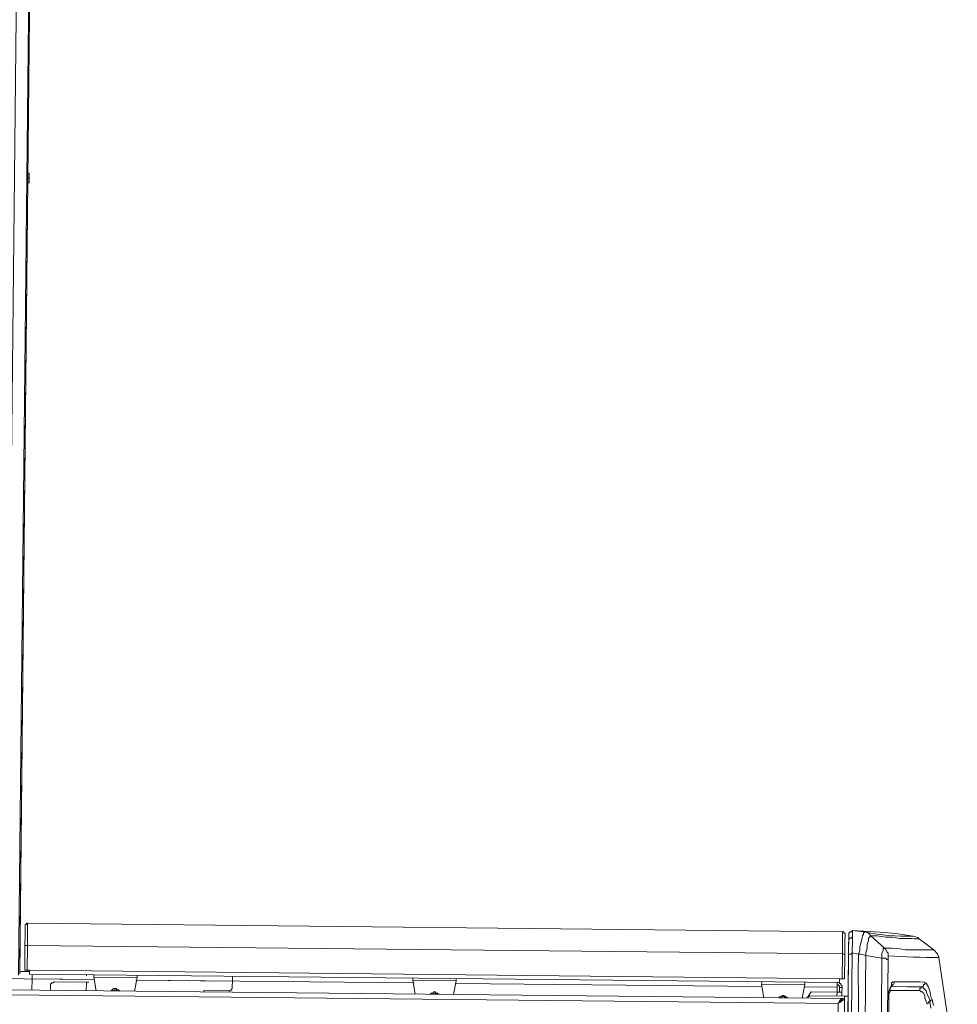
# Model space of a CAD drawing. Header units: metres. Extents: x 779 to 7046, y -512 to 9570.
# Tile 153 of 256: x 2478.905 to 2479.548, y -217.785 to -217.11. Entities that reach past the tile are written whole.
import ezdxf

# ---------------------------------------------------------------- set-up
doc = ezdxf.new("R2010")
doc.units = ezdxf.units.M
doc.linetypes.add('CIĄGłA', pattern=[0])
doc.layers.add('PDF _Geometria', color=7, linetype='Continuous')

# ---------------------------------------------------------------- blocks, each defined once
blk = doc.blocks.new('DYSTRYBUTOR WAYNE HELIX 4 PRODUKTY')
at = {"layer": 'PDF _Geometria', "lineweight": 9}
for points in [[(352.16, 120.812), (352.16, 50.763), (352.16, 120.812), (351.312, 120.897), (351.312, 51.103)], [(352.245, 50.848), (352.245, 118.947)], [(352.245, 51.442), (352.245, 118.862)], [(352.245, 105.802), (352.33, 105.802), (352.33, 105.463)], [(352.245, 105.463), (352.33, 105.463), (352.33, 105.123), (352.245, 105.123)], [(352.754, 54.325), (352.754, 54.24), (352.754, 54.156), (352.754, 54.071), (352.754, 53.901), (352.754, 53.732), (352.754, 53.562), (352.754, 53.308), (352.754, 53.053), (352.754, 52.799), (352.669, 52.799), (352.584, 52.799)], [(352.754, 54.325), (352.669, 54.325), (352.669, 54.24), (352.584, 54.24), (352.584, 54.156)], [(352.584, 54.156), (352.584, 54.071), (352.584, 53.986), (352.584, 53.816), (352.584, 53.647), (352.584, 53.477), (352.584, 53.223), (352.584, 53.053), (352.584, 52.799)], [(408.64, 54.325), (352.754, 54.325)], [(408.64, 54.325), (408.64, 54.24), (408.64, 54.156), (408.64, 54.071), (408.64, 53.901), (408.64, 53.732), (408.64, 53.562), (408.64, 53.308), (408.64, 53.053), (408.64, 52.799)], [(408.81, 54.156), (408.81, 54.24), (408.725, 54.24), (408.725, 54.325), (408.64, 54.325)], [(408.81, 54.156), (408.81, 54.071), (408.81, 53.986), (408.81, 53.816), (408.81, 53.647), (408.81, 53.477), (408.81, 53.223), (408.81, 53.053), (408.81, 52.799), (408.725, 52.799), (408.64, 52.799)], [(409.319, 54.41), (409.234, 54.325), (409.149, 54.325), (409.064, 54.24), (409.064, 54.156), (409.064, 54.071)], [(409.064, 54.071), (409.064, 54.156), (409.064, 54.24), (409.149, 54.325), (409.234, 54.325), (409.318, 54.41)], [(409.064, 54.071), (409.064, 53.986), (409.064, 53.901), (409.064, 53.732), (409.064, 53.138), (409.064, 52.968), (409.064, 52.799), (409.064, 52.629), (409.064, 44.997)], [(409.064, 44.149), (409.064, 52.799), (409.064, 53.053), (409.064, 53.308), (409.064, 53.477), (409.064, 53.732), (409.064, 53.816), (409.149, 53.901), (409.234, 53.901), (409.319, 53.986)], [(416.612, 44.149), (415.255, 52.629), (415.17, 52.884), (414.916, 53.138), (413.898, 53.901), (413.813, 53.986), (413.474, 54.071), (412.287, 54.24), (411.184, 54.325), (409.319, 54.41), (410.082, 54.325), (410.167, 54.325), (410.421, 54.24), (410.591, 54.071), (411.523, 53.223), (411.608, 53.138), (411.693, 52.968), (411.778, 52.884), (411.778, 52.714), (411.778, 52.629), (411.778, 52.544), (411.778, 52.46)], [(409.319, 54.41), (409.319, 54.325), (409.319, 54.24), (409.319, 54.156), (409.319, 53.986), (409.319, 53.732), (409.319, 53.477), (409.319, 53.138), (409.319, 52.884)], [(409.319, 54.41), (409.319, 54.41)], [(410.167, 54.325), (410.167, 54.325)], [(410.591, 54.071), (410.506, 53.986), (410.421, 53.901), (410.421, 53.732), (410.336, 53.477), (410.336, 53.223), (410.251, 52.884), (410.251, 52.714)], [(413.898, 53.901), (413.728, 53.901), (413.559, 53.901), (413.389, 53.901), (413.05, 53.901), (412.795, 53.901), (412.541, 53.901), (412.117, 53.986), (411.608, 53.986), (411.015, 54.071), (410.591, 54.071)], [(409.064, 53.732), (409.064, 53.732)], [(352.584, 52.799), (352.584, 51.103)], [(408.81, 51.103), (408.81, 52.799)], [(409.064, 52.799), (409.149, 52.799), (409.234, 52.799), (409.318, 52.884)], [(409.827, 44.233), (409.827, 47.88), (409.743, 51.611), (409.743, 52.799), (409.319, 52.884), (409.319, 44.233)], [(410.251, 52.714), (409.912, 52.799), (409.827, 52.799), (409.743, 52.799)], [(409.743, 52.799), (409.743, 52.799)], [(411.354, 43.979), (411.354, 44.064), (411.354, 44.149), (411.354, 46.523), (411.354, 48.898), (411.354, 52.544), (410.251, 52.714), (410.251, 50.763), (410.251, 47.88), (410.251, 44.233), (410.251, 44.149), (410.251, 43.809), (410.251, 43.725), (410.421, 43.64), (410.845, 43.64), (411.269, 43.555), (411.354, 43.555), (411.354, -10.635), (411.354, -10.72), (411.354, -10.805)], [(411.523, 53.223), (411.439, 53.223), (411.439, 53.053), (411.354, 52.884), (411.354, 52.544), (411.523, 52.544), (411.608, 52.544), (411.693, 52.46), (411.778, 52.46), (411.778, 48.728), (411.778, 46.438), (411.778, 44.064), (411.863, 44.064), (411.947, 44.064), (415.255, 44.064)], [(411.523, 53.223), (412.032, 53.223), (412.456, 53.223), (412.965, 53.138), (413.389, 53.138), (413.813, 53.138), (414.152, 53.138), (414.407, 53.138), (414.661, 53.138), (414.831, 53.138), (414.916, 53.138)], [(352.245, 51.442), (352.245, 51.442)], [(352.245, 51.442), (352.245, 51.442)], [(352.245, 51.357), (352.245, 51.442)], [(352.245, 51.442), (352.245, 51.442)], [(352.245, 51.357), (352.245, 51.272), (352.245, 51.187)], [(352.245, 51.357), (352.245, 51.357)], [(352.923, 51.018), (352.754, 51.018), (352.245, 51.018)], [(352.584, 51.103), (352.669, 51.103), (352.754, 51.103)], [(352.754, 51.103), (352.754, 51.018)], [(352.754, 51.018), (352.754, 51.018)], [(352.923, 51.103), (352.923, 51.018), (352.923, 50.933), (352.923, 50.848)], [(352.923, 51.103), (352.923, 51.103)], [(352.923, 50.848), (408.47, 50.848)], [(353.093, 49.746), (353.093, 50.509), (353.093, 50.594), (353.093, 50.679), (353.093, 50.763)], [(356.824, 50.848), (356.824, 50.763)], [(357.333, 50.848), (357.333, 50.763), (357.333, 50.679)], [(357.503, 49.746), (357.333, 50.679), (360.301, 50.679), (360.132, 49.746)], [(360.301, 50.679), (360.301, 50.763), (360.301, 50.848)], [(366.831, 50.848), (366.831, 50.763), (366.831, 50.679), (366.831, 50.594), (366.831, 50.509)], [(379.213, 50.848), (379.213, 50.763), (379.213, 50.679)], [(379.382, 49.746), (379.213, 50.679), (382.181, 50.679), (382.011, 49.746)], [(382.181, 50.679), (382.181, 50.763), (382.181, 50.848)], [(403.128, 50.848), (403.128, 50.763), (403.128, 50.679)], [(403.297, 49.746), (403.128, 50.679), (406.096, 50.679), (405.926, 49.746)], [(406.096, 50.679), (406.096, 50.763), (406.096, 50.848)], [(408.301, 50.848), (408.301, 50.763), (408.301, 50.679), (408.301, 50.594), (408.301, 50.509)], [(408.64, 50.509), (408.64, 50.594), (408.555, 50.679), (408.555, 50.763), (408.47, 50.763), (408.47, 50.848), (408.386, 50.848), (408.301, 50.848)], [(408.47, 50.509), (408.47, 50.594), (408.386, 50.679), (408.301, 50.679)], [(408.47, 50.848), (408.47, 50.933), (408.47, 51.018), (408.47, 51.103)], [(408.47, 51.103), (408.47, 51.103)], [(408.64, 51.103), (408.725, 51.103), (408.81, 51.103)], [(412.202, 50.933), (412.117, 50.933), (412.032, 50.848), (412.032, 50.679), (411.947, 50.509), (411.863, 50.255), (411.863, 50), (411.863, 49.746), (411.863, 49.576), (411.863, 49.746), (411.863, 49.915), (411.863, 50.085), (411.947, 50.255), (411.947, 50.424), (411.947, 50.509), (412.032, 50.594), (412.032, 50.679)], [(412.202, 50.933), (412.287, 50.933), (412.88, 50.933), (413.389, 50.933), (413.644, 50.933), (413.983, 50.933), (414.322, 50.933), (414.322, 50.848), (414.407, 50.848), (414.576, 50.594), (414.661, 50.339), (414.746, 49.915), (414.831, 49.746), (414.916, 49.322)], [(412.032, 50.679), (412.117, 50.679), (412.117, 50.763), (412.202, 50.763), (412.202, 50.848), (412.202, 50.933)], [(414.152, 50.594), (414.237, 50.679), (414.237, 50.763), (414.322, 50.763), (414.322, 50.848), (414.322, 50.933)], [(353.093, 50.509), (357.333, 50.509), (347.75, 50.509)], [(354.619, 50.339), (354.535, 50.255), (354.45, 50.255), (354.365, 50.17), (354.365, 50.085), (354.365, 50)], [(354.365, 49.746), (354.365, 50)], [(354.619, 50.339), (356.824, 50.339), (356.909, 50.339), (356.994, 50.339)], [(356.824, 50.339), (356.824, 49.746)], [(379.298, 50.509), (360.217, 50.509), (366.831, 50.509), (366.831, 50.17)], [(366.577, 49.831), (366.662, 49.831), (366.746, 49.915), (366.831, 50), (366.831, 50.085), (366.831, 50.17)], [(382.181, 50.509), (403.128, 50.509)], [(406.35, 49.831), (406.35, 49.915), (406.52, 50.17), (408.301, 50.17), (408.301, 50.509), (406.096, 50.509)], [(408.301, 50.17), (408.386, 50.17), (408.47, 50.17), (408.555, 50.17), (408.64, 50.17)], [(408.301, 49.915), (408.301, 50.17)], [(408.47, 50.17), (408.47, 50.509), (408.64, 50.509), (408.64, 50.17), (408.64, 49.915)], [(413.983, 50.339), (411.947, 50.339)], [(414.746, 49.152), (414.661, 49.576), (414.661, 49.746), (414.492, 50.085), (414.407, 50.339), (414.237, 50.509), (414.152, 50.594), (413.389, 50.594), (413.135, 50.594), (412.032, 50.594)], [(413.983, 50.339), (413.983, 50.424), (413.983, 50.509), (414.068, 50.509), (414.068, 50.594), (414.152, 50.594)], [(414.661, 49.576), (414.576, 49.576), (414.576, 49.491), (414.492, 49.491), (414.492, 49.407), (414.407, 49.661), (414.322, 49.831), (414.322, 50), (414.237, 50.17), (414.152, 50.255), (414.068, 50.255), (413.983, 50.339)], [(408.386, 43.301), (408.386, 49.407), (408.47, 49.576), (408.555, 49.661), (408.64, 49.746), (408.725, 49.746), (298.479, 49.746), (298.479, 49.661), (298.394, 49.661), (298.394, 43.301)], [(298.733, 49.407), (408.386, 49.407), (408.47, 49.491), (408.555, 49.576), (408.64, 49.576), (408.725, 49.661), (408.81, 49.661), (408.725, 49.661), (408.725, 49.746), (408.725, 49.661), (408.64, 49.661), (408.555, 49.576), (408.47, 49.491), (408.555, 49.491), (408.64, 49.576), (408.64, 49.661), (408.725, 49.661)], [(358.52, 49.746), (358.605, 49.831), (358.69, 49.915), (358.86, 49.915), (358.944, 49.831), (359.029, 49.831), (359.114, 49.746)], [(358.944, 49.746), (358.86, 49.831), (358.775, 49.831), (358.69, 49.746), (358.605, 49.746)], [(366.577, 49.831), (364.881, 49.831), (364.881, 49.746)], [(380.4, 49.746), (380.485, 49.831), (380.654, 49.915), (380.739, 49.915), (380.824, 49.831), (380.909, 49.831), (380.994, 49.746)], [(380.909, 49.746), (380.824, 49.746), (380.739, 49.831), (380.654, 49.831), (380.57, 49.746)], [(404.315, 49.746), (404.4, 49.831), (404.569, 49.915), (404.654, 49.915), (404.739, 49.831), (404.824, 49.831), (404.909, 49.746)], [(404.824, 49.746), (404.739, 49.746), (404.654, 49.831), (404.569, 49.831), (404.485, 49.746), (404.4, 49.746)], [(406.435, 49.915), (406.35, 49.831), (406.266, 49.831), (406.266, 49.746)], [(409.064, 49.915), (408.979, 49.915), (408.894, 49.915), (408.81, 49.915), (406.435, 49.915)], [(408.725, 49.746), (408.725, 49.746)], [(408.725, 49.661), (408.725, 49.661)], [(408.725, 49.661), (408.725, 49.661)], [(408.725, 49.661), (408.725, 49.661)], [(408.725, 49.661), (408.725, 49.661)], [(409.064, 43.216), (408.979, 43.216), (408.894, 43.216), (408.81, 43.216), (408.81, 43.301), (408.81, 49.661), (408.81, 49.915)], [(408.81, 49.661), (408.81, 49.661)], [(415.255, -10.635), (411.947, -10.635), (411.947, -10.55), (411.947, -10.635), (411.947, -10.55), (411.947, -10.466), (411.947, 43.725), (411.947, 43.809), (411.947, 43.894), (411.947, 43.979), (411.947, 44.064), (411.947, 44.149), (411.947, 45.166), (411.863, 48.559), (411.863, 48.728), (411.863, 49.576), (411.863, 49.067), (411.863, 48.643), (411.947, 45.421), (411.947, 44.233), (411.947, 44.064), (411.947, 43.979)], [(411.863, 49.576), (411.863, 49.576)], [(414.661, 49.576), (414.746, 49.661), (414.831, 49.746)]]:
    blk.add_lwpolyline(points, dxfattribs=at)
blk.add_lwpolyline([(409.743, 52.799), (409.827, 53.053), (409.827, 53.308), (409.912, 53.647), (409.997, 53.901), (409.997, 54.071), (410.082, 54.156), (410.082, 54.24), (410.167, 54.325, 0.057502), (413.474, 54.071)], format="xyb", dxfattribs=at)
blk.add_lwpolyline([(408.64, 52.799), (408.64, 51.103), (408.47, 51.103), (352.923, 51.103), (352.754, 51.103), (352.754, 52.799)], close=True, dxfattribs=at)
blk.add_arc((414.704, 101.35), 48.723, 266.55741, 270.64823, dxfattribs=at)
blk = doc.blocks.new('B-B')
at = {"xscale": 0.01000000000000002, "yscale": 0.01000000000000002, "zscale": 0.01000000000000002, "rotation": 279.9583443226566}
blk.add_blockref('DYSTRYBUTOR WAYNE HELIX 4 PRODUKTY', (19.55454, -73.32212, -10.04), dxfattribs=at)

msp = doc.modelspace()

# ---------------------------------------------------------------- block references
at = {"layer": 'PDF _Geometria', "linetype": 'CIĄGłA', "rotation": 79.44877770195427}
msp.add_blockref('B-B', (2399.71412, -224.03405, 10.04), dxfattribs=at)

doc.saveas('drawing.dxf')
